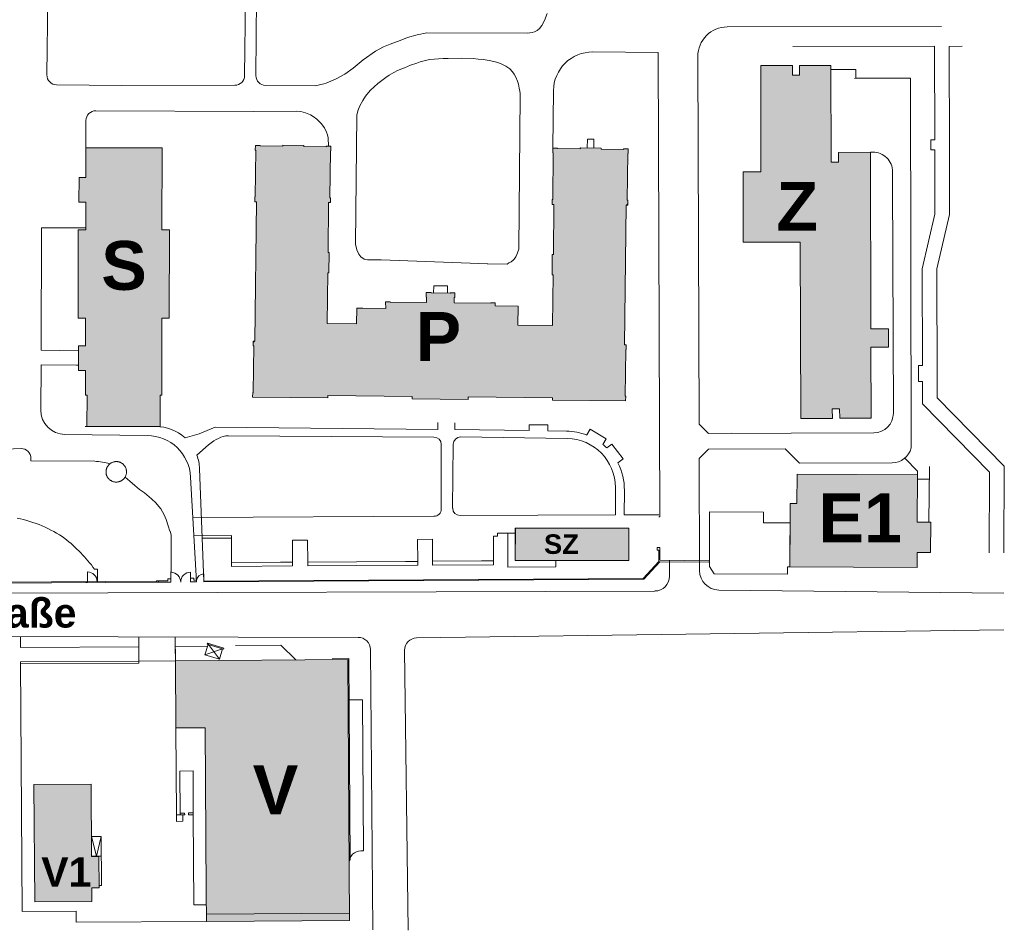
# Model space of a CAD drawing. Header units: metres. Extents: x -15 to 143, y -45 to 47.
# Tile 11 of 41: x 50.69 to 54.72, y 25.21 to 28.93. Entities that reach past the tile are written whole.
import ezdxf

# ---------------------------------------------------------------- set-up
doc = ezdxf.new("R2010")
doc.units = ezdxf.units.M
doc.header["$LTSCALE"] = 0.0125
doc.linetypes.add('STRICHLINIE2', pattern=[0.375, 0.25, -0.125])
doc.layers.add('A_VDK__6', color=4, linetype='STRICHLINIE2')
doc.layers.add('LP_Ü_PLAN', color=7, linetype='Continuous', lineweight=0)
doc.styles.add('HausBez', font='arialbd.ttf')

# ---------------------------------------------------------------- blocks, each defined once
blk = doc.blocks.new('Ü_Plan_F')
at = {"layer": 'LP_Ü_PLAN', "lineweight": 0}
h = blk.add_hatch(color=150, dxfattribs=at)
h.dxf.hatch_style = 1
h.paths.add_polyline_path([(7.1223, 2.8826), (7.1211, 3.2786), (6.9921, 3.2782), (6.9922, 3.2388), (6.9642, 3.2387), (6.9641, 3.2781), (6.8351, 3.2777), (6.8349, 2.8426), (6.7619, 2.8425), (6.7628, 2.5545), (6.9958, 2.5552), (6.9981, 1.8332), (7.1268, 1.8336), (7.1271, 1.834), (7.127, 1.873), (7.157, 1.8731), (7.1571, 1.8337), (7.2861, 1.8341), (7.2852, 2.1251), (7.3572, 2.1254), (7.3569, 2.2004), (7.2849, 2.2001), (7.2826, 2.9231), (7.1526, 2.9227), (7.1527, 2.8827)])
h = blk.add_hatch(color=9, dxfattribs=at)
h.dxf.hatch_style = 1
h.paths.add_polyline_path([(5.4075, 1.9236), (5.4074, 1.9136), (5.6356, 1.9112), (5.6374, 1.9129), (5.6374, 1.9212), (5.9824, 1.9175), (5.9823, 1.9075), (6.2813, 1.9049), (6.2815, 1.9243), (6.2795, 1.9243), (6.2816, 2.1157), (6.2836, 2.1157), (6.2838, 2.1353), (6.2768, 2.1353), (6.2829, 2.7069), (6.285, 2.7069), (6.29, 2.7117), (6.2901, 2.7264), (6.2881, 2.7265), (6.2902, 2.9175), (6.2913, 2.9174), (6.292, 2.9181), (6.2922, 2.9368), (6.2726, 2.937), (6.2726, 2.935), (6.1806, 2.936), (6.1806, 2.9404), (6.0979, 2.9413), (6.0946, 2.9381), (6.0946, 2.937), (6.0026, 2.9379), (6.0026, 2.9399), (5.9832, 2.9401), (5.983, 2.9207), (5.9848, 2.9207), (5.9827, 2.7291), (5.981, 2.7292), (5.9809, 2.7291), (5.9807, 2.7098), (5.9877, 2.7097), (5.9855, 2.5043), (5.9811, 2.5043), (5.9802, 2.4209), (5.9846, 2.4209), (5.9824, 2.2139), (5.8404, 2.2154), (5.8413, 2.2934), (5.7479, 2.2944), (5.748, 2.3068), (5.7292, 2.307), (5.7292, 2.3052), (5.58, 2.3068), (5.5802, 2.3282), (5.5805, 2.3282), (5.582, 2.3297), (5.5822, 2.3476), (5.5642, 2.3478), (5.5628, 2.3464), (5.5628, 2.346), (5.4848, 2.3469), (5.4848, 2.3487), (5.4654, 2.3489), (5.4654, 2.3489), (5.4652, 2.3295), (5.467, 2.3295), (5.4668, 2.3081), (5.3176, 2.3097), (5.2997, 2.311), (5.2988, 2.3102), (5.2995, 2.2832), (5.2055, 2.2843), (5.1818, 2.2845), (5.1811, 2.2838), (5.1804, 2.2211), (5.0605, 2.2224), (5.0627, 2.4294), (5.0666, 2.4294), (5.0671, 2.4299), (5.068, 2.5123), (5.0636, 2.5124), (5.0658, 2.7174), (5.0703, 2.7173), (5.0728, 2.7198), (5.073, 2.7367), (5.071, 2.7367), (5.073, 2.9283), (5.075, 2.9283), (5.0752, 2.9477), (5.0558, 2.9479), (5.0558, 2.9459), (4.9638, 2.9469), (4.9639, 2.9513), (4.8779, 2.9522), (4.8778, 2.9478), (4.7852, 2.9488), (4.7853, 2.9508), (4.7659, 2.951), (4.7656, 2.9316), (4.7676, 2.9316), (4.7656, 2.74), (4.7636, 2.74), (4.7634, 2.7206), (4.7704, 2.7206), (4.7643, 2.1496), (4.7573, 2.1497), (4.7571, 2.1307), (4.7591, 2.1306), (4.757, 1.9393), (4.755, 1.9393), (4.7548, 1.9197), (5.061, 1.9174), (5.0624, 1.9188), (5.0625, 1.9273)])
h = blk.add_hatch(color=9, dxfattribs=at)
h.dxf.hatch_style = 1
h.paths.add_polyline_path([(4.3759, 1.8003), (4.3762, 1.9281), (4.382, 1.9281), (4.3828, 1.9288), (4.3832, 2.2437), (4.4138, 2.2436), (4.4145, 2.605), (4.3839, 2.6051), (4.3846, 2.9407), (4.0736, 2.9413), (4.0728, 2.9405), (4.0726, 2.8195), (4.0444, 2.8195), (4.0442, 2.7191), (4.0724, 2.7191), (4.0721, 2.6055), (4.0415, 2.6055), (4.0408, 2.2444), (4.0714, 2.2443), (4.0712, 2.1301), (4.0438, 2.1301), (4.0428, 2.1292), (4.0426, 2.0297), (4.0706, 2.0297), (4.0706, 1.9287), (4.0772, 1.9287), (4.0769, 1.8009)])
h = blk.add_hatch(color=9, dxfattribs=at)
h.dxf.hatch_style = 1
h.paths.add_polyline_path([(7.4738, 1.2226), (7.4741, 1.2844), (7.5277, 1.2842), (7.5289, 1.2854), (7.5296, 1.4081), (7.4748, 1.4084), (7.4759, 1.6018), (6.9835, 1.6045), (6.9829, 1.6039), (6.9822, 1.4854), (6.9552, 1.4855), (6.9538, 1.2255)])
h = blk.add_hatch(color=9, dxfattribs=at)
h.dxf.hatch_style = 1
h.paths.add_polyline_path([(6.2296, 1.2521), (6.2946, 1.2521), (6.2946, 1.3834), (5.8303, 1.3835), (5.8296, 1.3178), (5.8296, 1.2522)])
h = blk.add_hatch(color=9, dxfattribs=at)
h.dxf.hatch_style = 1
h.paths.add_polyline_path([(5.1516, -0.2223), (5.1444, 0.8457), (4.4386, 0.841), (4.4405, 0.566), (4.5605, 0.5668), (4.5658, -0.2262)])
h = blk.add_hatch(color=9, dxfattribs=at)
h.dxf.hatch_style = 1
h.paths.add_polyline_path([(4.097, -0.144), (4.0966, -0.0886), (4.1266, -0.0884), (4.1257, 0.04), (4.0957, 0.0398), (4.0938, 0.336), (3.8598, 0.3344), (3.863, -0.1456)])
at = {"layer": 'LP_Ü_PLAN', "color": 253, "lineweight": 0}
for p, q in [((4.7294, 3.9227), (4.722, 3.237)), ((4.7739, 3.9242), (4.7684, 3.2372)), ((3.9202, 3.8771), (3.9132, 3.2396)), ((5.9492, 3.4624), (5.9595, 3.4911)), ((5.9187, 3.4217), (5.9288, 3.4299)), ((5.9288, 3.4299), (5.9389, 3.4423)), ((5.9389, 3.4423), (5.9492, 3.4624)), ((7.5733, 3.4374), (6.6965, 3.4361)), ((5.3579, 3.3811), (5.388, 3.3932)), ((5.388, 3.3932), (5.4283, 3.4039)), ((5.4283, 3.4039), (5.4682, 3.4115)), ((5.4682, 3.4115), (5.8777, 3.4105)), ((5.8777, 3.4105), (5.8886, 3.4122)), ((5.8886, 3.4122), (5.8986, 3.4137)), ((5.8986, 3.4137), (5.9087, 3.4168)), ((5.9087, 3.4168), (5.9187, 3.4217)), ((5.2574, 3.3369), (5.2899, 3.3547)), ((5.2899, 3.3547), (5.3177, 3.3658)), ((5.3177, 3.3658), (5.3579, 3.3811)), ((7.5449, 3.3574), (6.9649, 3.3555)), ((7.5461, 2.9734), (7.5449, 3.3574)), ((7.6049, 3.3568), (7.6585, 3.3573)), ((7.6062, 2.9328), (7.6049, 3.3568)), ((5.2075, 3.3013), (5.2574, 3.3369)), ((5.4786, 3.3028), (5.535, 3.3073)), ((5.535, 3.3073), (5.555, 3.3071)), ((5.555, 3.3071), (5.6087, 3.3085)), ((5.6087, 3.3085), (5.6571, 3.3065)), ((5.6571, 3.3065), (5.6771, 3.3048)), ((5.6771, 3.3048), (5.6986, 3.3033)), ((6.4147, 3.3309), (6.1474, 3.3338)), ((6.4206, 1.4304), (6.4147, 3.3309)), ((6.5816, 1.8099), (6.5767, 3.3157)), ((5.1325, 3.2431), (5.1663, 3.268)), ((5.1663, 3.268), (5.2075, 3.3013)), ((5.3483, 3.2573), (5.3648, 3.2651)), ((5.3648, 3.2651), (5.3767, 3.2694)), ((5.3767, 3.2694), (5.4006, 3.2798)), ((5.4006, 3.2798), (5.4269, 3.2884)), ((5.4269, 3.2884), (5.4405, 3.293)), ((5.4405, 3.293), (5.457, 3.297)), ((5.457, 3.297), (5.4675, 3.3002)), ((5.4675, 3.3002), (5.4786, 3.3028)), ((5.6986, 3.3033), (5.7233, 3.2994)), ((5.7233, 3.2994), (5.7416, 3.2952)), ((5.7416, 3.2952), (5.7587, 3.2902)), ((5.7587, 3.2902), (5.7742, 3.2842)), ((5.7742, 3.2842), (5.7914, 3.2752)), ((5.7914, 3.2752), (5.8067, 3.2641)), ((5.8067, 3.2641), (5.8185, 3.2519)), ((5.0962, 3.2233), (5.1325, 3.2431)), ((5.2831, 3.2175), (5.2999, 3.2294)), ((5.2999, 3.2294), (5.3141, 3.2384)), ((5.3141, 3.2384), (5.3326, 3.2491)), ((5.3326, 3.2491), (5.3483, 3.2573)), ((5.8185, 3.2519), (5.8248, 3.2434)), ((5.8248, 3.2434), (5.832, 3.231)), ((5.832, 3.231), (5.8392, 3.2137)), ((7.1211, 3.262), (7.2235, 3.2624)), ((7.2176, 3.2257), (7.2236, 3.2258)), ((7.2236, 3.2258), (7.2235, 3.2624)), ((7.4464, 3.2265), (7.2236, 3.2258)), ((7.4491, 1.7129), (7.4464, 3.2265)), ((4.2191, 3.1963), (3.9527, 3.1992)), ((4.6816, 3.1974), (4.2191, 3.1963)), ((4.8077, 3.1969), (5.0111, 3.1946)), ((5.0111, 3.1946), (5.046, 3.2033)), ((5.046, 3.2033), (5.056, 3.2064)), ((5.056, 3.2064), (5.0962, 3.2233)), ((5.2377, 3.1773), (5.2519, 3.1916)), ((5.2519, 3.1916), (5.2671, 3.205)), ((5.2671, 3.205), (5.2831, 3.2175)), ((5.8392, 3.2137), (5.8425, 3.2023)), ((5.8425, 3.2023), (5.8461, 3.1861)), ((5.8461, 3.1861), (5.8482, 3.1732)), ((5.2057, 3.1352), (5.217, 3.1524)), ((5.217, 3.1524), (5.2296, 3.1683)), ((5.2296, 3.1683), (5.2377, 3.1773)), ((5.8501, 3.1552), (5.8437, 2.5263)), ((5.8482, 3.1732), (5.8492, 3.1643)), ((5.8492, 3.1643), (5.8501, 3.1552)), ((5.9832, 2.9401), (5.9857, 3.1755)), ((5.186, 3.0924), (5.1939, 3.1128)), ((5.1939, 3.1128), (5.2057, 3.1352)), ((4.758, 3.0899), (4.113, 3.093)), ((4.758, 3.0899), (4.9326, 3.0911)), ((4.9326, 3.0911), (4.9522, 3.0894)), ((4.9522, 3.0894), (4.9713, 3.0841)), ((4.9713, 3.0841), (4.9911, 3.0763)), ((4.9911, 3.0763), (5.0019, 3.0696)), ((5.0019, 3.0696), (5.0172, 3.0587)), ((5.1754, 2.5472), (5.1818, 3.0749)), ((5.1818, 3.0749), (5.186, 3.0924)), ((4.0729, 3.053), (4.0728, 2.9413)), ((5.0172, 3.0587), (5.026, 3.0503)), ((5.026, 3.0503), (5.0347, 3.0414)), ((5.0347, 3.0414), (5.0483, 3.023)), ((5.0483, 3.023), (5.0573, 3.0059)), ((5.0573, 3.0059), (5.0615, 2.9951)), ((5.0615, 2.9951), (5.0641, 2.9819)), ((5.0641, 2.9819), (5.0659, 2.9478)), ((5.0659, 2.9478), (5.0656, 2.9537)), ((7.5302, 2.9334), (7.5301, 2.9734)), ((7.5461, 2.9734), (7.5301, 2.9734)), ((7.2926, 2.9232), (7.2826, 2.9231)), ((7.5462, 2.9334), (7.5302, 2.9334)), ((7.5471, 2.6694), (7.5462, 2.9334)), ((7.6071, 2.6688), (7.6062, 2.9328)), ((7.3736, 2.8035), (7.3735, 2.8435)), ((7.3736, 2.8035), (7.3767, 1.8544)), ((7.5471, 2.6694), (7.4947, 2.4463)), ((7.6071, 2.6688), (7.5547, 2.4456)), ((3.8904, 2.6139), (3.8894, 2.1122)), ((3.8904, 2.6139), (4.0722, 2.6135)), ((5.1808, 2.5242), (5.1754, 2.5472)), ((5.1888, 2.5052), (5.1808, 2.5242)), ((5.1979, 2.4951), (5.1888, 2.5052)), ((5.8363, 2.5047), (5.8323, 2.4951)), ((5.8389, 2.5111), (5.8363, 2.5047)), ((5.8437, 2.5263), (5.8389, 2.5111)), ((5.2114, 2.4857), (5.1979, 2.4951)), ((5.2176, 2.4835), (5.2114, 2.4857)), ((5.2243, 2.4828), (5.2176, 2.4835)), ((5.2814, 2.4826), (5.2243, 2.4828)), ((5.3172, 2.4813), (5.2814, 2.4826)), ((5.7168, 2.4663), (5.3172, 2.4813)), ((5.7961, 2.4651), (5.7146, 2.4664)), ((5.8038, 2.4705), (5.7961, 2.4651)), ((5.8126, 2.4751), (5.8038, 2.4705)), ((5.8205, 2.4808), (5.8126, 2.4751)), ((5.825, 2.4848), (5.8205, 2.4808)), ((5.8323, 2.4951), (5.825, 2.4848)), ((7.496, 2.0503), (7.4947, 2.4463)), ((7.5562, 1.9836), (7.5547, 2.4456)), ((3.8894, 2.1122), (4.0427, 2.1105)), ((3.8892, 2.0528), (3.8878, 1.8681)), ((3.8892, 2.0528), (4.0426, 2.0511)), ((4.0346, 2.0512), (4.0426, 2.0511)), ((7.496, 2.0503), (7.48, 2.0502)), ((7.4802, 1.9842), (7.48, 2.0502)), ((7.4962, 1.9843), (7.4802, 1.9842)), ((7.4965, 1.8931), (7.4962, 1.9843)), ((7.5564, 1.9176), (7.5562, 1.9836)), ((7.8309, 1.6372), (7.5564, 1.9176)), ((7.7707, 1.6129), (7.4965, 1.8931)), ((5.5132, 1.8161), (5.5129, 1.7876)), ((5.5824, 1.8154), (5.5821, 1.7883)), ((4.0689, 1.8009), (4.0769, 1.8009)), ((4.3696, 1.8003), (4.3583, 1.8003)), ((4.5363, 1.7709), (4.6021, 1.7979)), ((5.5129, 1.7876), (4.6021, 1.7979)), ((5.5821, 1.7883), (5.8867, 1.7836)), ((5.8867, 1.7836), (5.8871, 1.8076)), ((5.8871, 1.8076), (5.9631, 1.8065)), ((5.9631, 1.8065), (5.9627, 1.7825)), ((5.9627, 1.7825), (6.0398, 1.7813)), ((6.1229, 1.766), (6.1366, 1.7888)), ((6.1366, 1.7888), (6.2018, 1.7498)), ((6.6197, 1.772), (6.5816, 1.8099)), ((7.2969, 1.7742), (6.6197, 1.772)), ((3.9867, 1.7673), (4.3233, 1.7636)), ((4.4783, 1.7542), (4.5363, 1.7709)), ((4.5955, 1.7411), (4.574, 1.725)), ((4.5955, 1.7411), (4.606, 1.7468)), ((4.606, 1.7468), (4.6149, 1.7512)), ((5.4969, 1.7565), (4.6566, 1.7625)), ((5.6056, 1.7579), (6.0423, 1.751)), ((6.2018, 1.7498), (6.1882, 1.7271)), ((6.6197, 1.772), (6.7136, 1.7723)), ((3.8077, 1.7103), (3.4441, 1.6957)), ((4.574, 1.725), (4.5268, 1.6825)), ((5.526, 1.6458), (5.527, 1.7266)), ((5.5734, 1.4657), (5.5757, 1.7278)), ((6.2043, 1.7125), (6.2249, 1.7282)), ((6.2249, 1.7282), (6.2708, 1.6676)), ((6.582, 1.6697), (6.6199, 1.7078)), ((6.9346, 1.7088), (6.6199, 1.7078)), ((6.9346, 1.7088), (6.9922, 1.65)), ((3.8473, 1.659), (3.8475, 1.6699)), ((3.8473, 1.659), (4.1088, 1.6577)), ((4.1762, 1.6513), (4.1781, 1.6523)), ((4.1781, 1.6523), (4.1801, 1.6532)), ((4.1801, 1.6532), (4.1821, 1.6541)), ((4.1821, 1.6541), (4.1842, 1.6548)), ((4.1842, 1.6548), (4.1863, 1.6554)), ((4.1863, 1.6554), (4.1885, 1.6559)), ((4.1885, 1.6559), (4.1906, 1.6562)), ((4.1906, 1.6562), (4.1928, 1.6565)), ((4.1928, 1.6565), (4.195, 1.6566)), ((4.195, 1.6566), (4.1972, 1.6567)), ((4.1972, 1.6567), (4.1994, 1.6566)), ((4.1994, 1.6566), (4.2016, 1.6564)), ((4.2016, 1.6564), (4.2038, 1.6561)), ((4.2038, 1.6561), (4.2059, 1.6557)), ((4.2059, 1.6557), (4.2081, 1.6551)), ((4.2081, 1.6551), (4.2102, 1.6545)), ((4.2102, 1.6545), (4.2122, 1.6537)), ((4.2122, 1.6537), (4.2143, 1.6529)), ((4.2143, 1.6529), (4.2162, 1.6519)), ((6.2708, 1.6676), (6.2494, 1.6514)), ((6.5835, 1.2105), (6.582, 1.6697)), ((7.476, 1.6168), (7.4234, 1.6706)), ((4.1548, 1.6151), (4.1549, 1.6173)), ((4.1548, 1.6129), (4.1548, 1.6151)), ((4.155, 1.6107), (4.1548, 1.6129)), ((4.1549, 1.6173), (4.155, 1.6195)), ((4.155, 1.6195), (4.1554, 1.6217)), ((4.1554, 1.6217), (4.1558, 1.6239)), ((4.1558, 1.6239), (4.1563, 1.626)), ((4.1563, 1.626), (4.157, 1.6281)), ((4.157, 1.6281), (4.1577, 1.6302)), ((4.1577, 1.6302), (4.1586, 1.6322)), ((4.1586, 1.6322), (4.1596, 1.6342)), ((4.1596, 1.6342), (4.1606, 1.6361)), ((4.1606, 1.6361), (4.1618, 1.6379)), ((4.1618, 1.6379), (4.1631, 1.6397)), ((4.1631, 1.6397), (4.1644, 1.6415)), ((4.1644, 1.6415), (4.1659, 1.6431)), ((4.1659, 1.6431), (4.1674, 1.6447)), ((4.1674, 1.6447), (4.169, 1.6462)), ((4.169, 1.6462), (4.1707, 1.6476)), ((4.1707, 1.6476), (4.1724, 1.6489)), ((4.1724, 1.6489), (4.1743, 1.6502)), ((4.1743, 1.6502), (4.1762, 1.6513)), ((4.2162, 1.6519), (4.2182, 1.6508)), ((4.2182, 1.6508), (4.22, 1.6497)), ((4.22, 1.6497), (4.2218, 1.6484)), ((4.2218, 1.6484), (4.2235, 1.647)), ((4.2235, 1.647), (4.2252, 1.6456)), ((4.2252, 1.6456), (4.2268, 1.6441)), ((4.2268, 1.6441), (4.2283, 1.6425)), ((4.2283, 1.6425), (4.2297, 1.6408)), ((4.2297, 1.6408), (4.231, 1.639)), ((4.231, 1.639), (4.2322, 1.6372)), ((4.2322, 1.6372), (4.2334, 1.6353)), ((4.2334, 1.6353), (4.2344, 1.6334)), ((4.2344, 1.6334), (4.2353, 1.6314)), ((4.2353, 1.6314), (4.2361, 1.6293)), ((4.2361, 1.6293), (4.2368, 1.6272)), ((4.2368, 1.6272), (4.2375, 1.6251)), ((4.2375, 1.6251), (4.2379, 1.623)), ((4.2379, 1.623), (4.2383, 1.6208)), ((4.2383, 1.6208), (4.2386, 1.6186)), ((4.2387, 1.612), (4.2385, 1.6098)), ((4.2386, 1.6186), (4.2387, 1.6164)), ((4.2387, 1.6164), (4.2388, 1.6142)), ((4.2388, 1.6142), (4.2387, 1.612)), ((4.5556, 1.167), (4.5378, 1.6273)), ((5.5266, 1.4627), (5.526, 1.6458)), ((7.3715, 1.6512), (6.9922, 1.65)), ((7.4757, 1.5844), (7.476, 1.6168)), ((7.5218, 1.4082), (7.5242, 1.6362)), ((7.7689, 1.2828), (7.7707, 1.6129)), ((7.8286, 1.2828), (7.8309, 1.6372)), ((4.1552, 1.6086), (4.155, 1.6107)), ((4.1556, 1.6064), (4.1552, 1.6086)), ((4.1561, 1.6043), (4.1556, 1.6064)), ((4.1567, 1.6021), (4.1561, 1.6043)), ((4.1574, 1.6001), (4.1567, 1.6021)), ((4.1582, 1.598), (4.1574, 1.6001)), ((4.1591, 1.596), (4.1582, 1.598)), ((4.1602, 1.5941), (4.1591, 1.596)), ((4.1613, 1.5922), (4.1602, 1.5941)), ((4.1625, 1.5904), (4.1613, 1.5922)), ((4.1638, 1.5886), (4.1625, 1.5904)), ((4.1653, 1.5869), (4.1638, 1.5886)), ((4.1668, 1.5853), (4.1653, 1.5869)), ((4.1683, 1.5838), (4.1668, 1.5853)), ((4.17, 1.5823), (4.1683, 1.5838)), ((4.1717, 1.581), (4.17, 1.5823)), ((4.1735, 1.5797), (4.1717, 1.581)), ((4.1754, 1.5785), (4.1735, 1.5797)), ((4.1773, 1.5775), (4.1754, 1.5785)), ((4.1793, 1.5765), (4.1773, 1.5775)), ((4.1813, 1.5756), (4.1793, 1.5765)), ((4.1834, 1.5749), (4.1813, 1.5756)), ((4.1855, 1.5742), (4.1834, 1.5749)), ((4.1876, 1.5737), (4.1855, 1.5742)), ((4.1898, 1.5733), (4.1876, 1.5737)), ((4.1919, 1.573), (4.1898, 1.5733)), ((4.1941, 1.5728), (4.1919, 1.573)), ((4.1963, 1.5727), (4.1941, 1.5728)), ((4.1985, 1.5727), (4.1963, 1.5727)), ((4.2007, 1.5729), (4.1985, 1.5727)), ((4.2029, 1.5731), (4.2007, 1.5729)), ((4.2051, 1.5735), (4.2029, 1.5731)), ((4.2072, 1.574), (4.2051, 1.5735)), ((4.2093, 1.5746), (4.2072, 1.574)), ((4.2114, 1.5753), (4.2093, 1.5746)), ((4.2134, 1.5761), (4.2114, 1.5753)), ((4.2154, 1.5771), (4.2134, 1.5761)), ((4.2174, 1.5781), (4.2154, 1.5771)), ((4.2193, 1.5792), (4.2174, 1.5781)), ((4.2211, 1.5804), (4.2193, 1.5792)), ((4.2228, 1.5818), (4.2211, 1.5804)), ((4.2245, 1.5832), (4.2228, 1.5818)), ((4.2261, 1.5847), (4.2245, 1.5832)), ((4.2277, 1.5862), (4.2261, 1.5847)), ((4.2291, 1.5879), (4.2277, 1.5862)), ((4.2305, 1.5896), (4.2291, 1.5879)), ((4.2317, 1.5914), (4.2305, 1.5896)), ((4.2329, 1.5933), (4.2317, 1.5914)), ((4.2522, 1.5762), (4.2326, 1.5928)), ((4.234, 1.5952), (4.2329, 1.5933)), ((4.235, 1.5972), (4.234, 1.5952)), ((4.2358, 1.5992), (4.235, 1.5972)), ((4.2366, 1.6013), (4.2358, 1.5992)), ((4.2372, 1.6034), (4.2366, 1.6013)), ((4.2378, 1.6055), (4.2372, 1.6034)), ((4.2382, 1.6077), (4.2378, 1.6055)), ((4.2385, 1.6098), (4.2382, 1.6077)), ((4.2721, 1.5593), (4.2522, 1.5762)), ((4.5245, 1.1637), (4.5011, 1.5934)), ((7.4757, 1.5844), (7.5237, 1.5842)), ((4.2919, 1.5427), (4.2721, 1.5593)), ((4.3117, 1.5281), (4.2919, 1.5427)), ((6.2393, 1.5507), (6.2392, 1.4379)), ((6.275, 1.4381), (6.2761, 1.5387)), ((4.3415, 1.5043), (4.3117, 1.5281)), ((4.3588, 1.4883), (4.3415, 1.5043)), ((4.3711, 1.4733), (4.3588, 1.4883)), ((4.3793, 1.4631), (4.3711, 1.4733)), ((4.393, 1.4388), (4.3793, 1.4631)), ((4.4006, 1.4194), (4.393, 1.4388)), ((4.4098, 1.3942), (4.4006, 1.4194)), ((5.4967, 1.4326), (4.5101, 1.4283)), ((6.2392, 1.4379), (5.6035, 1.4358)), ((6.275, 1.4381), (6.4165, 1.4386)), ((6.4206, 1.4304), (6.4166, 1.4304)), ((4.4165, 1.3712), (4.4098, 1.3942)), ((4.4208, 1.3564), (4.4168, 1.3713)), ((7.5218, 1.4082), (7.529, 1.4082)), ((4.4213, 1.3259), (4.4208, 1.3564)), ((4.6677, 1.3536), (4.5142, 1.3531)), ((4.6677, 1.3436), (4.5488, 1.3427)), ((4.6683, 1.2436), (4.6677, 1.3536)), ((4.9178, 1.3351), (4.9798, 1.3354)), ((4.9178, 1.3351), (4.9183, 1.2451)), ((4.9803, 1.2454), (4.9798, 1.3354)), ((5.4298, 1.3381), (5.4904, 1.3384)), ((5.4298, 1.3381), (5.4303, 1.2481)), ((5.4909, 1.2484), (5.4904, 1.3384)), ((5.7563, 1.3514), (5.7403, 1.3513)), ((5.7403, 1.3513), (5.7409, 1.2499)), ((5.7988, 1.3636), (5.7562, 1.3634)), ((5.7562, 1.3634), (5.7563, 1.3514)), ((5.8271, 1.3638), (5.7988, 1.3636)), ((5.7988, 1.3636), (5.7996, 1.2244)), ((4.4216, 1.2976), (4.4213, 1.3259)), ((4.4216, 1.2894), (4.4216, 1.2976)), ((4.4216, 1.2811), (4.4216, 1.2894)), ((6.4097, 1.3043), (6.4212, 1.3043)), ((6.4097, 1.3043), (6.4098, 1.2933)), ((6.4173, 1.2933), (6.4098, 1.2933)), ((6.4173, 1.2933), (6.4174, 1.2477)), ((6.4214, 1.2528), (6.4212, 1.3043)), ((4.4211, 1.2434), (4.4212, 1.2522)), ((4.4212, 1.2522), (4.4213, 1.2609)), ((4.4213, 1.2609), (4.4214, 1.2695)), ((4.4214, 1.2695), (4.4216, 1.2811)), ((5.4909, 1.2484), (5.7409, 1.2499)), ((5.7409, 1.2499), (5.6909, 1.2496)), ((5.7409, 1.2499), (5.741, 1.2339)), ((5.9957, 1.2521), (5.9959, 1.2256)), ((6.4221, 1.2528), (6.6214, 1.2506)), ((6.4606, 1.1869), (6.4606, 1.2524)), ((4.1202, 1.2161), (4.1082, 1.2161)), ((4.1202, 1.1761), (4.1202, 1.2161)), ((4.4208, 1.2071), (4.4209, 1.2164)), ((4.4209, 1.2164), (4.421, 1.2255)), ((4.421, 1.2255), (4.4211, 1.2345)), ((4.4211, 1.2345), (4.4211, 1.2434)), ((4.6683, 1.2436), (4.8683, 1.2448)), ((4.6684, 1.2276), (4.6683, 1.2436)), ((4.9184, 1.2291), (4.6684, 1.2276)), ((4.9183, 1.2451), (4.8683, 1.2448)), ((4.9183, 1.2451), (4.9184, 1.2291)), ((4.9803, 1.2454), (5.1803, 1.2466)), ((4.9804, 1.2294), (4.9803, 1.2454)), ((5.1804, 1.2306), (4.9804, 1.2294)), ((5.1803, 1.2466), (5.4303, 1.2481)), ((5.4304, 1.2321), (5.1804, 1.2306)), ((5.4303, 1.2481), (5.3803, 1.2478)), ((5.4303, 1.2481), (5.4304, 1.2321)), ((5.491, 1.2324), (5.4909, 1.2484)), ((5.741, 1.2339), (5.491, 1.2324)), ((5.7996, 1.2244), (5.9959, 1.2256)), ((6.3528, 1.1774), (6.4174, 1.2477)), ((6.3558, 1.175), (6.4215, 1.2465)), ((6.4215, 1.2465), (6.6214, 1.2444)), ((4.0786, 1.1648), (4.0786, 1.2048)), ((4.1202, 1.1761), (4.1202, 1.165)), ((4.4072, 1.176), (4.4202, 1.1761)), ((4.4073, 1.168), (4.4072, 1.176)), ((4.4202, 1.2069), (4.4203, 1.1662)), ((4.4202, 1.1761), (4.4203, 1.1631)), ((4.4203, 1.1631), (4.4206, 1.1884)), ((4.4203, 1.1691), (4.4203, 1.1631)), ((4.4206, 1.1884), (4.4207, 1.1978)), ((4.4207, 1.1978), (4.4208, 1.2071)), ((4.5005, 1.1636), (4.5005, 1.2036)), ((4.5005, 1.1636), (4.5007, 1.1796)), ((4.5007, 1.1796), (4.5136, 1.1795)), ((4.5136, 1.1795), (4.5136, 1.1715)), ((4.5136, 1.1715), (4.5246, 1.1714)), ((4.5246, 1.1714), (4.5245, 1.1637)), ((4.5555, 1.1639), (4.5553, 1.1971)), ((4.5556, 1.167), (6.3528, 1.1774)), ((4.5556, 1.1639), (6.3558, 1.175)), ((0.9394, 1.1454), (4.3703, 1.1666)), ((0.9609, 1.1417), (4.3703, 1.1628)), ((4.0728, 1.1648), (4.0786, 1.1648)), ((4.3703, 1.1678), (4.3621, 1.1678)), ((4.3621, 1.1678), (4.3621, 1.1627)), ((4.3703, 1.1678), (4.4073, 1.168)), ((4.3703, 1.1628), (4.3703, 1.1678)), ((4.4203, 1.1631), (4.3703, 1.1628)), ((4.5245, 1.1637), (4.5005, 1.1636)), ((4.5005, 1.1636), (4.5245, 1.1637)), ((6.6627, 1.1308), (7.8286, 1.1182)), ((3.2728, 1.1165), (6.4008, 1.1267)), ((5.4256, 0.9343), (7.8286, 0.9679)), ((3.23, 0.9409), (5.1861, 0.9366)), ((3.8048, 0.8951), (3.8045, 0.9395)), ((4.2896, 0.84), (4.289, 0.9384)), ((4.4386, 0.841), (4.438, 0.938)), ((3.8048, 0.8951), (4.2892, 0.8984)), ((4.2896, 0.84), (4.2892, 0.8984)), ((4.4382, 0.8994), (4.5703, 0.9003)), ((4.4386, 0.841), (4.4382, 0.8994)), ((4.6848, 0.9036), (4.8696, 0.9049)), ((4.931, 0.8443), (4.8696, 0.9049)), ((5.2368, 0.8865), (5.247, -0.2611)), ((5.0804, 0.8493), (5.1484, 0.8497)), ((5.1538, 0.0246), (5.1484, 0.8497)), ((5.3768, 0.8843), (5.3918, -0.2626)), ((3.8052, 0.8367), (4.2896, 0.84)), ((3.8121, -0.1851), (3.8052, 0.8367)), ((3.8053, 0.8283), (4.2897, 0.8316)), ((4.2896, 0.84), (4.4386, 0.841)), ((4.2896, 0.84), (4.2897, 0.8316)), ((5.1455, 0.6807), (5.2043, 0.6811)), ((5.2085, 0.0633), (5.2043, 0.6811)), ((4.4688, 0.2103), (4.4428, 0.2101)), ((4.4428, 0.2101), (4.443, 0.1835)), ((4.469, 0.1837), (4.4688, 0.2103)), ((4.443, 0.1835), (4.469, 0.1837)), ((5.2085, 0.0633), (5.1977, 0.0632)), ((5.1501, -0.0017), (5.15, 0.0149)), ((3.8121, -0.1851), (4.0329, -0.1836)), ((4.0329, -0.1836), (4.0326, -0.2298)), ((4.0326, -0.2298), (4.5658, -0.2262))]:
    blk.add_line(p, q, dxfattribs=at)
at = {"layer": 'LP_Ü_PLAN', "color": 250, "lineweight": 0}
for p, q in [((6.8349, 2.8426), (6.8351, 3.2777)), ((6.8351, 3.2777), (6.9641, 3.2781)), ((6.9641, 3.2781), (6.9642, 3.2387)), ((6.9921, 3.2782), (7.1211, 3.2786)), ((6.9922, 3.2388), (6.9921, 3.2782)), ((7.1211, 3.2786), (7.1223, 2.8826)), ((6.9642, 3.2387), (6.9922, 3.2388)), ((4.7656, 2.9316), (4.7659, 2.951)), ((4.7659, 2.951), (4.7853, 2.9508)), ((4.7853, 2.9508), (4.7852, 2.9488)), ((4.7852, 2.9488), (4.8778, 2.9478)), ((4.8778, 2.9478), (4.8779, 2.9522)), ((4.8779, 2.9522), (4.9639, 2.9513)), ((4.9639, 2.9513), (4.9638, 2.9469)), ((4.9638, 2.9469), (5.0558, 2.9459)), ((5.0558, 2.9459), (5.0558, 2.9479)), ((5.0558, 2.9479), (5.0752, 2.9477)), ((5.0752, 2.9477), (5.075, 2.9283)), ((6.0946, 2.937), (6.0946, 2.9414)), ((6.0946, 2.9414), (6.1806, 2.9404)), ((6.1241, 2.941), (6.1245, 2.977)), ((6.1245, 2.977), (6.1515, 2.9767)), ((6.1515, 2.9767), (6.1511, 2.9407)), ((4.0726, 2.8195), (4.0728, 2.9413)), ((4.0728, 2.9413), (4.3846, 2.9407)), ((4.0728, 2.9405), (4.0736, 2.9413)), ((4.3846, 2.9407), (4.3839, 2.6051)), ((4.7656, 2.74), (4.7676, 2.9316)), ((4.7676, 2.9316), (4.7656, 2.9316)), ((5.073, 2.9283), (5.071, 2.7367)), ((5.075, 2.9283), (5.073, 2.9283)), ((5.9827, 2.7291), (5.9848, 2.9207)), ((5.983, 2.9207), (5.9832, 2.9401)), ((5.9848, 2.9207), (5.983, 2.9207)), ((5.9832, 2.9401), (6.0026, 2.9399)), ((6.0026, 2.9399), (6.0026, 2.9379)), ((6.0026, 2.9379), (6.0946, 2.937)), ((6.0946, 2.9381), (6.0979, 2.9413)), ((6.1806, 2.9404), (6.1806, 2.936)), ((6.1806, 2.936), (6.2726, 2.935)), ((6.2726, 2.935), (6.2726, 2.937)), ((6.2726, 2.937), (6.2922, 2.9368)), ((6.2902, 2.9175), (6.2881, 2.7265)), ((6.292, 2.9174), (6.2902, 2.9175)), ((6.2913, 2.9174), (6.292, 2.9181)), ((6.2922, 2.9368), (6.292, 2.9174)), ((7.1526, 2.9227), (7.2826, 2.9231)), ((7.1527, 2.8827), (7.1526, 2.9227)), ((7.2826, 2.9231), (7.2849, 2.2001)), ((7.1223, 2.8826), (7.1527, 2.8827)), ((6.7619, 2.8425), (6.8349, 2.8426)), ((6.7628, 2.5545), (6.7619, 2.8425)), ((4.0442, 2.7191), (4.0444, 2.8195)), ((4.0444, 2.8195), (4.0726, 2.8195)), ((4.7634, 2.7206), (4.7636, 2.74)), ((4.7636, 2.74), (4.7656, 2.74)), ((4.0724, 2.7191), (4.0442, 2.7191)), ((4.0721, 2.6055), (4.0724, 2.7191)), ((4.7704, 2.7206), (4.7634, 2.7206)), ((4.7643, 2.1496), (4.7704, 2.7206)), ((5.0658, 2.7174), (5.0636, 2.5124)), ((5.0728, 2.7173), (5.0658, 2.7174)), ((5.0703, 2.7173), (5.0728, 2.7198)), ((5.071, 2.7367), (5.073, 2.7367)), ((5.073, 2.7367), (5.0728, 2.7173)), ((5.9807, 2.7098), (5.9809, 2.7292)), ((5.9877, 2.7097), (5.9807, 2.7098)), ((5.9809, 2.7292), (5.9827, 2.7291)), ((5.9809, 2.7291), (5.981, 2.7292)), ((5.9855, 2.5043), (5.9877, 2.7097)), ((6.2829, 2.7069), (6.2768, 2.1353)), ((6.2899, 2.7068), (6.2829, 2.7069)), ((6.285, 2.7069), (6.29, 2.7117)), ((6.2881, 2.7265), (6.2901, 2.7264)), ((6.2901, 2.7264), (6.2899, 2.7068)), ((4.0408, 2.2444), (4.0415, 2.6055)), ((4.0415, 2.6055), (4.0721, 2.6055)), ((4.3839, 2.6051), (4.4145, 2.605)), ((4.4145, 2.605), (4.4138, 2.2436)), ((6.9958, 2.5552), (6.7628, 2.5545)), ((6.9981, 1.8332), (6.9958, 2.5552)), ((5.0636, 2.5124), (5.068, 2.5123)), ((5.068, 2.5123), (5.0671, 2.4294)), ((5.9802, 2.4209), (5.9811, 2.5043)), ((5.9811, 2.5043), (5.9855, 2.5043)), ((5.0627, 2.4294), (5.0605, 2.2224)), ((5.0671, 2.4294), (5.0627, 2.4294)), ((5.0666, 2.4294), (5.0671, 2.4299)), ((5.9846, 2.4209), (5.9802, 2.4209)), ((5.9824, 2.2139), (5.9846, 2.4209)), ((5.4652, 2.3295), (5.4654, 2.3489)), ((5.4654, 2.3489), (5.4848, 2.3487)), ((5.4654, 2.3489), (5.4654, 2.3489)), ((5.4848, 2.3487), (5.4848, 2.3469)), ((5.4848, 2.3469), (5.5628, 2.346)), ((5.4954, 2.3467), (5.4957, 2.3767)), ((5.4957, 2.3767), (5.5523, 2.3761)), ((5.5523, 2.3761), (5.552, 2.3461)), ((5.5628, 2.346), (5.5628, 2.3478)), ((5.5628, 2.3478), (5.5822, 2.3476)), ((5.5628, 2.3464), (5.5642, 2.3478)), ((5.5822, 2.3476), (5.582, 2.3282)), ((5.2995, 2.2832), (5.2988, 2.3111)), ((5.2988, 2.3111), (5.3176, 2.3109)), ((5.2988, 2.3102), (5.2997, 2.311)), ((5.3176, 2.3109), (5.3176, 2.3097)), ((5.3176, 2.3097), (5.4668, 2.3081)), ((5.467, 2.3295), (5.4652, 2.3295)), ((5.4668, 2.3081), (5.467, 2.3295)), ((5.5802, 2.3282), (5.58, 2.3068)), ((5.58, 2.3068), (5.7292, 2.3052)), ((5.582, 2.3282), (5.5802, 2.3282)), ((5.5805, 2.3282), (5.582, 2.3297)), ((5.7292, 2.3052), (5.7292, 2.307)), ((5.7292, 2.307), (5.748, 2.3068)), ((5.748, 2.3068), (5.7479, 2.2944)), ((5.1804, 2.2211), (5.1811, 2.2845)), ((5.1811, 2.2845), (5.2055, 2.2843)), ((5.1811, 2.2838), (5.1818, 2.2845)), ((5.2055, 2.2843), (5.2995, 2.2832)), ((5.7479, 2.2944), (5.8413, 2.2934)), ((5.8413, 2.2934), (5.8404, 2.2154)), ((4.0714, 2.2443), (4.0408, 2.2444)), ((4.0712, 2.1301), (4.0714, 2.2443)), ((4.3832, 2.2437), (4.3828, 1.9281)), ((4.4138, 2.2436), (4.3832, 2.2437)), ((5.0605, 2.2224), (5.1804, 2.2211)), ((5.8404, 2.2154), (5.9824, 2.2139)), ((7.2849, 2.2001), (7.3569, 2.2004)), ((7.3569, 2.2004), (7.3572, 2.1254)), ((4.7571, 2.1307), (4.7573, 2.1497)), ((4.7572, 2.1443), (4.7626, 2.1496)), ((4.7573, 2.1497), (4.7643, 2.1496)), ((4.0426, 2.0297), (4.0428, 2.1301)), ((4.0428, 2.1301), (4.0712, 2.1301)), ((4.0428, 2.1292), (4.0438, 2.1301)), ((4.757, 1.9393), (4.7591, 2.1306)), ((4.7591, 2.1306), (4.7571, 2.1307)), ((6.2768, 2.1353), (6.2838, 2.1353)), ((6.2816, 2.1157), (6.2795, 1.9243)), ((6.2836, 2.1157), (6.2816, 2.1157)), ((6.2838, 2.1353), (6.2836, 2.1157)), ((7.3572, 2.1254), (7.2852, 2.1251)), ((7.2852, 2.1251), (7.2861, 1.8341)), ((4.0706, 2.0297), (4.0426, 2.0297)), ((4.0706, 1.9287), (4.0706, 2.0297)), ((4.7548, 1.9197), (4.755, 1.9393)), ((4.755, 1.9393), (4.757, 1.9393)), ((4.755, 1.9377), (4.7565, 1.9393)), ((4.0772, 1.9287), (4.0706, 1.9287)), ((4.0769, 1.8009), (4.0772, 1.9287)), ((4.3762, 1.9281), (4.3759, 1.8003)), ((4.3828, 1.9281), (4.3762, 1.9281)), ((4.382, 1.9281), (4.3828, 1.9288)), ((5.0624, 1.9173), (4.7548, 1.9197)), ((5.061, 1.9174), (5.0624, 1.9188)), ((5.0625, 1.9273), (5.0624, 1.9173)), ((5.4075, 1.9236), (5.0625, 1.9273)), ((5.4074, 1.9136), (5.4075, 1.9236)), ((5.6373, 1.9112), (5.4074, 1.9136)), ((5.6356, 1.9112), (5.6374, 1.9129)), ((5.6374, 1.9212), (5.6373, 1.9112)), ((5.9824, 1.9175), (5.6374, 1.9212)), ((5.9823, 1.9075), (5.9824, 1.9175)), ((6.2813, 1.9049), (5.9823, 1.9075)), ((6.2795, 1.9243), (6.2815, 1.9243)), ((6.2815, 1.9243), (6.2813, 1.9049)), ((7.157, 1.8731), (7.127, 1.873)), ((7.127, 1.873), (7.1271, 1.8336)), ((7.1571, 1.8337), (7.157, 1.8731)), ((7.1271, 1.8336), (6.9981, 1.8332)), ((7.1268, 1.8336), (7.1271, 1.834)), ((7.2861, 1.8341), (7.1571, 1.8337)), ((4.3759, 1.8003), (4.0769, 1.8009)), ((6.9829, 1.6046), (6.9822, 1.4854)), ((7.4759, 1.6018), (6.9829, 1.6046)), ((6.9829, 1.6039), (6.9835, 1.6045)), ((7.4748, 1.4084), (7.4759, 1.6018)), ((6.625, 1.4512), (6.6238, 1.2273)), ((6.845, 1.45), (6.625, 1.4512)), ((6.9552, 1.4855), (6.9538, 1.2255)), ((6.9822, 1.4854), (6.9552, 1.4855)), ((6.8448, 1.4061), (6.845, 1.45)), ((5.8289, 1.2522), (5.8303, 1.3835)), ((5.8296, 1.3835), (5.8296, 1.2522)), ((6.2946, 1.3834), (5.8296, 1.3835)), ((6.2946, 1.2521), (6.2946, 1.3834)), ((6.9548, 1.4055), (6.8448, 1.4061)), ((6.9538, 1.2255), (6.9548, 1.4055)), ((7.5296, 1.4081), (7.4748, 1.4084)), ((7.5289, 1.2841), (7.5296, 1.4081)), ((5.8296, 1.2522), (6.2296, 1.2521)), ((6.2296, 1.2521), (6.2946, 1.2521)), ((7.4738, 1.2226), (7.4741, 1.2844)), ((7.4741, 1.2844), (7.5289, 1.2841)), ((7.5277, 1.2842), (7.5289, 1.2854)), ((6.6238, 1.2273), (6.6436, 1.1972)), ((6.9436, 1.1956), (6.9438, 1.2256)), ((6.9438, 1.2256), (6.9538, 1.2255)), ((6.9538, 1.2255), (7.4738, 1.2226)), ((6.6436, 1.1972), (6.9436, 1.1956)), ((4.5598, 0.8649), (4.5725, 0.9077)), ((4.5598, 0.8649), (4.6319, 0.8899)), ((4.5698, 0.9126), (4.5687, 0.9088)), ((4.5687, 0.9088), (4.5725, 0.9077)), ((4.6369, 0.8926), (4.5698, 0.9126)), ((4.5698, 0.9126), (4.6192, 0.8472)), ((4.5725, 0.9077), (4.6319, 0.8899)), ((4.6319, 0.8899), (4.6192, 0.8472)), ((4.6319, 0.8899), (4.6358, 0.8888)), ((4.6358, 0.8888), (4.6369, 0.8926)), ((4.6192, 0.8472), (4.5598, 0.8649)), ((4.4386, 0.841), (5.1444, 0.8457)), ((4.4405, 0.566), (4.4386, 0.841)), ((5.1444, 0.8457), (5.1516, -0.2223)), ((4.5605, 0.5668), (4.4405, 0.566)), ((4.4405, 0.566), (4.4428, 0.2101)), ((4.565, -0.1034), (4.5605, 0.5668)), ((4.4575, 0.3896), (4.5109, 0.3899)), ((4.4587, 0.2102), (4.4575, 0.3896)), ((4.512, 0.218), (4.5109, 0.3899)), ((4.0938, 0.336), (3.8598, 0.3344)), ((3.8598, 0.3344), (3.863, -0.1456)), ((4.0957, 0.0398), (4.0938, 0.336)), ((4.4767, 0.2103), (4.4428, 0.2101)), ((4.4766, 0.2177), (4.4586, 0.2176)), ((4.4767, 0.2103), (4.4766, 0.2177)), ((4.512, 0.218), (4.492, 0.2178)), ((4.492, 0.2178), (4.4921, 0.2104)), ((4.5121, 0.2106), (4.4921, 0.2104)), ((4.5121, 0.2106), (4.512, 0.218)), ((4.5146, -0.1584), (4.5121, 0.2106)), ((4.1352, 0.1217), (4.0952, 0.1214)), ((4.0952, 0.1214), (4.1157, 0.0411)), ((4.1157, 0.0411), (4.1352, 0.1217)), ((4.1352, 0.1217), (4.1365, -0.0787)), ((4.1357, 0.0413), (4.0957, 0.041)), ((4.1257, 0.04), (4.0957, 0.0398)), ((4.1266, -0.0884), (4.1257, 0.04)), ((4.1365, -0.0787), (4.1265, -0.0788)), ((4.0966, -0.0886), (4.1266, -0.0884)), ((4.097, -0.144), (4.0966, -0.0886)), ((4.5658, -0.2262), (4.565, -0.1034)), ((3.863, -0.1456), (4.097, -0.144)), ((4.5653, -0.1581), (4.5146, -0.1584)), ((5.1514, -0.1923), (4.5656, -0.1962)), ((5.1516, -0.2223), (4.5658, -0.2262)), ((4.5658, -0.2262), (5.1516, -0.2223))]:
    blk.add_line(p, q, dxfattribs=at)
at = {"layer": 'LP_Ü_PLAN', "color": 253, "lineweight": 0}
for centre, major_axis, start_param, end_param in [((6.6967, 3.3161), (0.0849, 0.0849), 0.786943, 2.359423), ((6.1457, 3.1738), (-0.1131, 0.1131), -0.796132, 0.774664), ((3.9532, 3.2392), (0.0283, 0.0283), 2.345156, 3.916347), ((4.682, 3.2374), (0.0283, 0.0283), 3.916347, 5.487053), ((4.8084, 3.2369), (-0.0283, 0.0283), 0.777419, 2.345461), ((4.1129, 3.053), (0.0283, 0.0283), 0.78321, 2.355001), ((7.2935, 2.8433), (0.0566, 0.0566), 5.501016, 7.079124), ((3.9878, 1.8673), (0.0707, 0.0707), 2.348285, 3.915919), ((7.2967, 1.8542), (-0.0566, 0.0566), 2.359424, 3.93022), ((4.3579, 1.6203), (-0.1273, 0.1273), -1.51754, -0.787405), ((6.0361, 1.5413), (0.1697, 0.1697), 0.416633, 0.769977), ((4.3213, 1.5836), (0.1273, 0.1273), 5.552211, 7.057511), ((4.656, 1.6825), (-0.0566, 0.0566), -0.792519, -0.245381), ((5.497, 1.7265), (0.0212, 0.0212), 5.50102, 7.07181), ((5.6057, 1.7279), (0.0212, 0.0212), 0.788761, 2.359069), ((6.0393, 1.551), (-0.1414, 0.1414), 3.925288, 5.482786), ((3.8075, 1.6703), (-0.0283, 0.0283), 3.916257, 5.491238), ((6.0361, 1.5413), (-0.1697, 0.1697), -1.561738, -1.471486), ((7.3713, 1.7312), (0.0566, 0.0566), 3.930218, 5.267351), ((4.1067, 1.4651), (0.1362, 0.1362), 0.450672, 0.774664), ((4.3579, 1.6203), (-0.1273, 0.1273), 3.965554, 4.279905), ((6.0361, 1.5413), (-0.1697, 0.1697), 3.916257, 4.403419), ((5.4966, 1.4626), (-0.0212, 0.0212), 2.359421, 3.930224), ((5.6034, 1.4658), (0.0212, 0.0212), 2.359633, 3.930224), ((3.6894, 0.9156), (0.3673, 0.3673), 0.177006, 0.587603), ((3.5816, 0.8273), (0.4628, 0.4628), 6.133734, 6.402154), ((6.6635, 1.2108), (-0.0566, 0.0566), 0.788627, 2.345396), ((4.0786, 1.1648), (0.0283, 0.0283), 5.503963, 7.068583), ((4.4203, 1.1631), (-0.0284, 0.0284), 3.920877, 5.487048), ((4.5005, 1.1636), (-0.0283, 0.0283), -0.785398, 0.803925), ((4.5555, 1.1662), (-0.0219, 0.0219), -0.779561, 0.720192), ((6.4006, 1.1867), (-0.0424, 0.0424), 2.359441, 3.930221), ((5.1868, 0.8866), (-0.0354, 0.0354), 3.925785, 5.512976), ((5.4268, 0.8843), (0.0354, 0.0354), 0.809399, 2.354985), ((5.198, 0.0152), (0.0339, 0.0339), 0.792115, 2.362916)]:
    blk.add_ellipse(centre, major_axis=major_axis, ratio=1, start_param=start_param, end_param=end_param, dxfattribs=at)
at = {"layer": 'LP_Ü_PLAN', "color": 7, "lineweight": 0, "style": 'HausBez'}
for s, height, p in [('Z', 0.2, (6.8982, 2.6014)), ('S', 0.2, (4.1355, 2.3598)), ('P', 0.2, (5.4218, 2.0689)), ('E1', 0.2, (7.0702, 1.3264)), ('SZ', 0.08, (5.947, 1.2786)), ('Wachsbleichstraße', 0.12, (2.5062, 0.977)), ('V', 0.2, (4.7553, 0.2123)), ('V1', 0.12, (3.8898, -0.0839))]:
    blk.add_text(s, height=height, dxfattribs=at).set_placement(p)

msp = doc.modelspace()

# ---------------------------------------------------------------- block references
at = {"layer": 'A_VDK__6', "linetype": 'Continuous'}
msp.add_blockref('Ü_Plan_F', (46.8862, 25.4677), dxfattribs=at)

doc.saveas('drawing.dxf')
